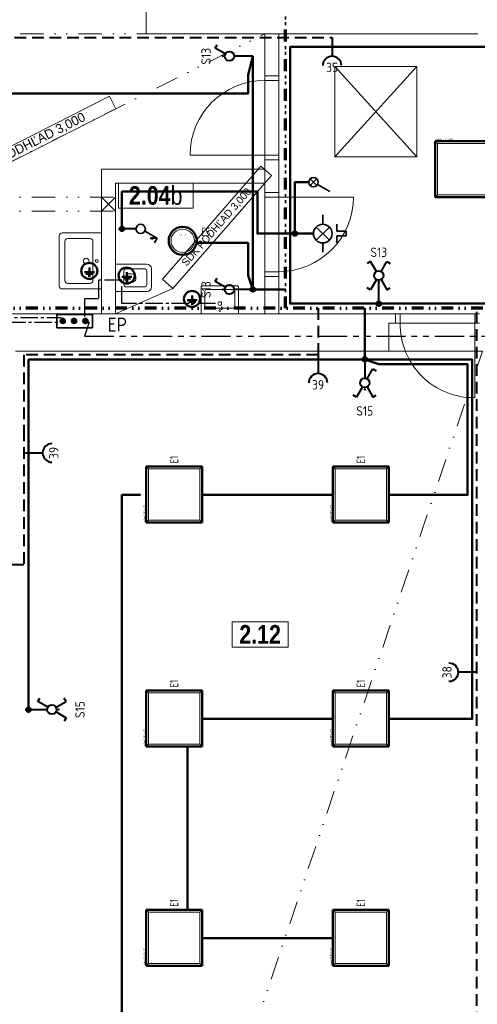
# Model space of a CAD drawing. Header units: millimetres. Extents: x 15895 to 58613, y -11754 to 79916.
# Tile 3 of 21: x 23855 to 28755, y -808 to 9742. Entities that reach past the tile are written whole.
import ezdxf
from ezdxf.enums import TextEntityAlignment as Align

# ---------------------------------------------------------------- set-up
doc = ezdxf.new("R2010")
doc.units = ezdxf.units.MM
for name, pattern in [('DASHED2', [0.375, 0.25, -0.125]), ('DGN STYLE 4', [1.514702, 0.756878, -0.378439, 0.000946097, -0.378439]), ('DIVIDE', [1.25, 0.5, -0.25, 0, -0.25, 0, -0.25]), ('DĚLICÍ2', [15.875, 6.35, -3.175, 0, -3.175, 0, -3.175]), ('SDRUŽENÁ2', [1.25, 0.625, -0.125, 0.125, -0.125, 0.125, -0.125]), ('STŘEDOVÁ2', [1.125, 0.75, -0.125, 0.125, -0.125])]:
    doc.linetypes.add(name, pattern=pattern)
doc.layers.get('0').update_dxf_attribs({"linetype": 'CONTINUOUS'})
doc.layers.get('DEFPOINTS').update_dxf_attribs({"linetype": 'CONTINUOUS'})
for name, color, linetype, lineweight in [('- zariadenie', 30, 'CONTINUOUS', 0), ('1- UZEMNENIE', 3, 'CONTINUOUS', 35), ('1-BLESKOZVOD', 1, 'CONTINUOUS', 50), ('1-ENN - SILN. ŽLABY', 165, 'CONTINUOUS', 70), ('1-ENN-SVETLÁ', 4, 'CONTINUOUS', 40), ('1-ENN-ZÁSUVKY', 1, 'CONTINUOUS', 40), ('1-ENNsvietidlá', 7, 'CONTINUOUS', 50), ('2DE_OBJ', 7, 'CONTINUOUS', 35), ('2DE_OBL', 91, 'CONTINUOUS', 35), ('2DE_TXTMARK', 41, 'CONTINUOUS', 18), ('CP_DETAL', 33, 'CONTINUOUS', 18), ('EL1', 7, 'CONTINUOUS', 30), ('EL2', 7, 'CONTINUOUS', 40), ('ELEKTRO NN', 1, 'CONTINUOUS', 40), ('HLAVNÉ POSPÁJANIE - TRASY', 30, 'DGN STYLE 4', 30), ('tenka', 7, 'CONTINUOUS', 0), ('ZÁSUVKY', 4, 'CONTINUOUS', 35)]:
    doc.layers.add(name, color=color, linetype=linetype, lineweight=lineweight)
doc.layers.add('2DE_TXTLUM', color=7, linetype='CONTINUOUS')
doc.styles.add('1-50_ce_2mm_100', font='GOTHIC.TTF', dxfattribs={"height": 100})
doc.styles.add('CP_ATTR', font='isocp.shx')
doc.styles.get("Standard").update_dxf_attribs({"font": 'isocp.shx'})

# ---------------------------------------------------------------- blocks, each defined once
blk = doc.blocks.new('*T396')
at = {"layer": 'DEFPOINTS', "color": 8, "lineweight": 0}
for p, q in [((0, 0), (600, 0)), ((0, 0), (0, -271)), ((600, 0), (600, -271)), ((0, -271), (600, -271))]:
    blk.add_line(p, q, dxfattribs=at)
at = {"layer": 'tenka', "color": 0, "insert": (300, -135), "char_height": 200, "width": 596, "attachment_point": 5, "style": '1-50_ce_2mm_100'}
blk.add_mtext('{\\fTechnicLite|b1|i0|c2|p2;\\C256;2.12}', dxfattribs=at)
blk = doc.blocks.new('fdgfdsgdfs')
at = {"layer": '- zariadenie'}
for p, q in [((1096715, -605249), (1096520, -605249)), ((1096470, -605299), (1096470, -605634)), ((1096520, -605324), (1096520, -605519)), ((1096690, -605299), (1096545, -605299)), ((1096715, -605519), (1096715, -605324)), ((1096765, -605634), (1096765, -605299)), ((1096690, -605544), (1096545, -605544)), ((1096621, -605515), (1096582, -605515)), ((1096621, -605515), (1096659, -605515)), ((1096470, -605634), (1096765, -605634))]:
    blk.add_line(p, q, dxfattribs=at)
for centre, radius, start, end in [((1096520, -605299), 50, 90, 180), ((1096715, -605299), 50, 0, 90), ((1096545, -605324), 25, 90, 180), ((1096690, -605324), 25, 0, 90), ((1096700, -605473), 126, 164.6539, 199.755), ((1096617, -605456), 41.5, 84.2198, 156.4961), ((1096624, -605456), 41.5, 23.5039, 95.7802), ((1096541, -605473), 126, 340.245, 15.346), ((1096545, -605519), 25, 180, 270), ((1096690, -605519), 25, 270, 0)]:
    blk.add_arc(centre, radius, start, end, dxfattribs=at)
blk = doc.blocks.new('u 600x450')
for p, q in [((300, 0), (-300, 0)), ((-300, 0), (-300, -420)), ((210, -90), (-210, -90)), ((300, -420), (300, 0)), ((-240, -120), (-240, -360)), ((240, -360), (240, -120)), ((-210, -390), (210, -390)), ((-270, -450), (270, -450))]:
    blk.add_line(p, q)
blk.add_circle((0, -50), 15)
for centre, start, end in [((-210, -120), 90, 180), ((210, -120), 360, 90), ((-270, -420), 180, 270), ((-210, -360), 180, 270), ((210, -360), 270, 360), ((270, -420), 270, 360)]:
    blk.add_arc(centre, 30, start, end)
for start_param, end_param in [(4.457203, 7.598795), (1.31561, 4.457203)]:
    blk.add_ellipse((-1, -162), major_axis=(-29, -7.6), ratio=1, start_param=start_param, end_param=end_param)
blk = doc.blocks.new('*T422')
at = {"layer": 'DEFPOINTS', "color": 8, "lineweight": 0}
for p, q in [((0, 0), (800, 0)), ((0, 0), (0, -271)), ((800, 0), (800, -271)), ((0, -271), (800, -271))]:
    blk.add_line(p, q, dxfattribs=at)
at = {"layer": 'tenka', "color": 0, "insert": (400, -135), "char_height": 200, "width": 796, "attachment_point": 5, "style": '1-50_ce_2mm_100'}
blk.add_mtext('{\\fTechnicLite|b1|i0|c2|p2;\\C256;2.04\\fArial Narrow|b0|i0|c238|p34;b}', dxfattribs=at)
blk = doc.blocks.new('*T432')
at = {"layer": 'DEFPOINTS', "color": 8, "lineweight": 0}
for p, q in [((-68, 134), (1716, 1038)), ((1784, 904), (1716, 1038)), ((0, 0), (1784, 904)), ((0, 0), (-68, 134))]:
    blk.add_line(p, q, dxfattribs=at)
at = {"layer": 'tenka', "color": 0, "insert": (858, 519), "char_height": 100, "width": 1996, "attachment_point": 5, "rotation": 26.8656, "style": '1-50_ce_2mm_100'}
blk.add_mtext('SDK PODHĽAD 3,000', dxfattribs=at)
blk = doc.blocks.new('*T433')
at = {"layer": 'DEFPOINTS', "color": 8, "lineweight": 0}
for p, q in [((-113, 99), (941, 1309)), ((1054, 1210), (941, 1309)), ((0, 0), (1054, 1210)), ((0, 0), (-113, 99))]:
    blk.add_line(p, q, dxfattribs=at)
at = {"layer": 'tenka', "color": 0, "insert": (470, 654), "char_height": 80, "width": 1600.8, "attachment_point": 5, "rotation": 48.9484, "style": '1-50_ce_2mm_100'}
blk.add_mtext('SDK PODHĽAD 3,000', dxfattribs=at)
blk = doc.blocks.new('LED panel 600x600')
for p, q in [((0, 600), (0, 0)), ((600, 600), (0, 600)), ((600, 0), (600, 600)), ((0, 0), (600, 0))]:
    blk.add_line(p, q)
at = {"layer": 'CP_DETAL'}
for p, q in [((25, 575), (0, 600)), ((25, 575), (25, 25)), ((575, 575), (25, 575)), ((575, 575), (600, 600)), ((575, 575), (575, 25)), ((25, 25), (0, 0)), ((25, 25), (575, 25)), ((575, 25), (600, 0))]:
    blk.add_line(p, q, dxfattribs=at)
at = {"linetype": 'ByBlock', "style": 'CP_ATTR', "flags": 9}
for tag in ['TEXT_10', 'TEXT_09', 'TEXT_08', 'TEXT_07', 'TEXT_06', 'TEXT_05', 'TEXT_04', 'TEXT_03', 'TEXT_02', 'TEXT_01', 'SHAPE', 'LAMPTYPE', 'COLOR_LIGHT', 'IP', 'COLOR_TEMP', 'LIGHT_EFFICACY', 'FLUX', 'OTHER', 'WEIGHT', 'VOLTAGE', 'POWER', 'CHARACTER', 'ORDER-NO', 'PRODUCT-TYPE', 'ARTICLE', 'PRODUCER', 'NRLAMPS', 'GROUP', 'NAME']:
    blk.add_attdef(tag, text='', height=0.000000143, dxfattribs=at).set_placement((300, 300), align=Align.MIDDLE_LEFT)
at = {"layer": '2DE_TXTLUM', "style": 'CP_ATTR', "width": 0.8, "flags": 8}
blk.add_attdef('NUMBER', text='', height=90, dxfattribs=at).set_placement((636, 300), align=Align.MIDDLE_LEFT)
at = {"layer": '2DE_TXTMARK', "linetype": 'ByBlock', "style": 'CP_ATTR', "width": 0.8, "flags": 8}
blk.add_attdef('MARK1', text='', height=20, dxfattribs=at).set_placement((0, 620), align=Align.MIDDLE_LEFT)
blk = doc.blocks.new('cpel_2590b_fhmd44h')
blk.add_arc((0, -2.5), 2.5, 0, 180)
at = {"linetype": 'ByBlock', "style": 'CP_ATTR', "flags": 9}
for tag in ['NAME', 'GROUP', 'NUMBER', 'PRODUCER', 'ARTICLE', 'PRODUCT-TYPE', 'ORDER-NO', 'CHARACTER', 'POWER', 'VOLTAGE', 'WEIGHT', 'OTHER']:
    blk.add_attdef(tag, text='', height=0.000625, dxfattribs=at).set_placement((-2.5, -2.5), align=Align.MIDDLE_LEFT)
blk = doc.blocks.new('CPEL_socket_02x_fhmd44h')
blk.add_line((0, 0), (0, -0.4))
at = {"xscale": 0.08, "yscale": 0.08, "zscale": 0.08}
blk.add_blockref('cpel_2590b_fhmd44h', (0, -0.4), dxfattribs=at)
at = {"linetype": 'ByBlock', "style": 'CP_ATTR', "flags": 9}
for tag, p in [('ORDER-NO', (-0.176, -0.301)), ('CHARACTER', (-0.176, -0.3)), ('NAME', (-0.176, -0.3)), ('GROUP', (-0.175, -0.301)), ('NUMBER', (-0.176, -0.301)), ('PRODUCER', (-0.175, -0.3)), ('ARTICLE', (-0.175, -0.3)), ('PRODUCT-TYPE', (-0.176, -0.301)), ('POWER', (-0.175, -0.301)), ('VOLTAGE', (-0.175, -0.301)), ('WEIGHT', (-0.175, -0.3)), ('OTHER', (-0.175, -0.3)), ('FUNCTION', (-0.175, -0.301)), ('LINK', (-0.176, -0.301))]:
    blk.add_attdef(tag, text='', height=0.000625, dxfattribs=at).set_placement(p, align=Align.MIDDLE_LEFT)
at = {"style": 'CP_ATTR', "flags": 12}
for tag, p in [('m', (0.34, -0.3)), ('n', (0, -0.64))]:
    blk.add_attdef(tag, text='', height=0.2, dxfattribs=at).set_placement(p, align=Align.MIDDLE_CENTER)
blk = doc.blocks.new('Pluto 20')
blk.add_circle((0, 0), 150)
at = {"layer": 'CP_DETAL'}
blk.add_circle((0, 0), 125, dxfattribs=at)
at = {"linetype": 'ByBlock', "style": 'CP_ATTR', "flags": 9}
for tag in ['TEXT_10', 'TEXT_09', 'TEXT_08', 'TEXT_07', 'TEXT_06', 'TEXT_05', 'TEXT_04', 'TEXT_03', 'TEXT_02', 'TEXT_01', 'SHAPE', 'LAMPTYPE', 'COLOR_LIGHT', 'IP', 'COLOR_TEMP', 'LIGHT_EFFICACY', 'FLUX', 'OTHER', 'WEIGHT', 'VOLTAGE', 'POWER', 'CHARACTER', 'ORDER-NO', 'PRODUCT-TYPE', 'ARTICLE', 'PRODUCER', 'NRLAMPS', 'GROUP', 'NAME']:
    blk.add_attdef(tag, text='', height=0.000000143, dxfattribs=at).set_placement((-4, -4), align=Align.MIDDLE_LEFT)
at = {"layer": '2DE_TXTLUM', "style": 'CP_ATTR', "width": 0.8, "flags": 8}
blk.add_attdef('NUMBER', text='', height=90, dxfattribs=at).set_placement((200, 95), align=Align.MIDDLE_LEFT)
at = {"layer": '2DE_TXTMARK', "linetype": 'ByBlock', "style": 'CP_ATTR', "width": 0.8, "flags": 8}
blk.add_attdef('MARK1', text='', height=20, dxfattribs=at).set_placement((-50, 60), align=Align.MIDDLE_LEFT)
blk = doc.blocks.new('spínač 1')
at = {"linetype": 'Continuous'}
blk.add_point((0, 2.4), dxfattribs=at)
at = {"layer": 'EL2', "linetype": 'Continuous'}
for p, q in [((0.5, 1.87), (1.75, 4.03)), ((1.75, 4.03), (2.47, 3.61))]:
    blk.add_line(p, q, dxfattribs=at)
blk.add_circle((0, 1), 1, dxfattribs=at)
at = {"layer": 'EL1', "linetype": 'Continuous', "flags": 8}
blk.add_attdef('POPIS', text='', height=2, dxfattribs=at).set_placement((0, 7), align=Align.MIDDLE)
at = {"layer": 'EL1', "linetype": 'Continuous', "flags": 1}
blk.add_attdef('ZARIZENI', (0, 1.2), '', height=2, dxfattribs=at)
at = {"layer": 'EL1', "flags": 8}
blk.add_attdef('DRUH', (2, 0.5), '', height=1.7, dxfattribs=at)
blk = doc.blocks.new('ELJV8')
at = {"layer": 'EL2'}
for p, q in [((-1, 0), (1, 0)), ((-0.912758, 0.4085), (0.912758, 0.4085)), ((-0.588496, 0.8085), (0.588496, 0.8085)), ((-0.920178, -0.3915), (0.920178, -0.3915)), ((-0.613458, -0.7915), (0.611169, -0.7915))]:
    blk.add_line(p, q, dxfattribs=at)
at = {"layer": 'EL2', "linetype": 'Continuous'}
blk.add_circle((0, 0), 1, dxfattribs=at)
at = {"layer": 'EL1', "linetype": 'Continuous', "flags": 1}
blk.add_attdef('KRABICE', (-0.013458, 0.0085), '', height=2, dxfattribs=at)
at = {"layer": 'EL1', "flags": 8}
blk.add_attdef('DRUH', (1.686542, -0.7915), '', height=1.7, dxfattribs=at)
blk = doc.blocks.new('cpel_2594a_f2xuy2c')
blk.add_circle((0, 0), 2.5)
at = {"linetype": 'ByBlock', "style": 'CP_ATTR', "flags": 9}
for tag, p in [('NAME', (-1.15, -0.23)), ('NUMBER', (-1.15, -0.23)), ('PRODUCER', (-1.15, -0.23)), ('PRODUCT-TYPE', (-1.15, -0.23)), ('ORDER-NO', (-1.15, -0.23)), ('CHARACTER', (-1.15, -0.23)), ('OTHER', (-1.15, -0.23)), ('GROUP', (-1.14, -0.23)), ('ARTICLE', (-1.14, -0.23)), ('POWER', (-1.14, -0.23)), ('VOLTAGE', (-1.14, -0.23)), ('WEIGHT', (-1.14, -0.23))]:
    blk.add_attdef(tag, text='', height=0.000625, dxfattribs=at).set_placement(p, align=Align.MIDDLE_LEFT)
blk = doc.blocks.new('cpel_2602a_tyyc38')
h = blk.add_hatch(color=256)
h.paths.add_polyline_path([(3.76, 4.3), (3.3, 4.3), (3.76, 2.83)])
h.paths.add_polyline_path([(4.22, 4.3), (3.76, 4.3), (3.76, 2.83)])
for p, q in [((3.76, 6.58), (0, 0)), ((3.76, 6.58), (6.18, 5.19)), ((3.76, 6.58), (3.76, 2.83)), ((3.76, 2.83), (3.3, 4.3)), ((3.3, 4.3), (4.22, 4.3)), ((3.76, 2.83), (4.22, 4.3))]:
    blk.add_line(p, q)
at = {"linetype": 'ByBlock', "style": 'CP_ATTR', "flags": 9}
for tag, p in [('NAME', (0.32, 1.48)), ('ARTICLE', (0.32, 1.48)), ('OTHER', (0.32, 1.48)), ('GROUP', (0.32, 1.47)), ('NUMBER', (0.32, 1.47)), ('PRODUCER', (0.32, 1.47)), ('PRODUCT-TYPE', (0.32, 1.47)), ('ORDER-NO', (0.32, 1.47)), ('CHARACTER', (0.32, 1.47)), ('POWER', (0.32, 1.47)), ('VOLTAGE', (0.32, 1.47)), ('WEIGHT', (0.32, 1.47))]:
    blk.add_attdef(tag, text='', height=0.000625, dxfattribs=at).set_placement(p, align=Align.MIDDLE_LEFT)
blk = doc.blocks.new('cpel_type_03B')
at = {"layer": 'DEFPOINTS'}
blk.add_line((0, 0), (0, 0), dxfattribs=at)
blk = doc.blocks.new('cpel_bswitch_02B')
at = {"layer": 'DEFPOINTS'}
blk.add_line((0, 0), (0, 0), dxfattribs=at)
blk = doc.blocks.new('cpel_bswitch_02C')
blk.add_line((0, 0), (0, 0))
blk = doc.blocks.new('cpel_switch_02_fx71mt0')
at = {"xscale": 0.08, "yscale": 0.08, "zscale": 0.08}
for name, p in [('cpel_2602a_tyyc38', (0.099, 0.174)), ('cpel_2594a_f2xuy2c', (0, 0)), ('cpel_type_03B', (0, 0.2)), ('cpel_bswitch_02B', (0.099, 0.174)), ('cpel_bswitch_02C', (0.099, 0.174))]:
    blk.add_blockref(name, p, dxfattribs=at)
at = {"linetype": 'ByBlock', "style": 'CP_ATTR', "flags": 9}
for tag, p in [('NAME', (-1.148, -0.224)), ('CHARACTER', (-1.148, -0.226)), ('NUMBER', (-1.147, -0.227)), ('PRODUCT-TYPE', (-1.148, -0.228)), ('ORDER-NO', (-1.148, -0.229)), ('LINK', (-1.147, -0.23)), ('OTHER', (-1.145, -0.224)), ('PRODUCER', (-1.144, -0.225)), ('ARTICLE', (-1.143, -0.224)), ('VOLTAGE', (-1.143, -0.228)), ('WEIGHT', (-1.142, -0.226)), ('GROUP', (-1.142, -0.227)), ('POWER', (-1.142, -0.229)), ('FUNCTION', (-1.142, -0.23))]:
    blk.add_attdef(tag, text='', height=0.000625, dxfattribs=at).set_placement(p, align=Align.MIDDLE_LEFT)
blk = doc.blocks.new('cpel_3374a_z2uv73w')
for p, q in [((-1.77, 1.77), (1.77, -1.77)), ((-1.77, -1.77), (1.77, 1.77))]:
    blk.add_line(p, q)
blk.add_circle((0, 0), 2.5)
at = {"linetype": 'ByBlock', "style": 'CP_ATTR', "flags": 9}
for tag, p in [('NAME', (-1.15, -0.23)), ('NUMBER', (-1.15, -0.23)), ('PRODUCER', (-1.15, -0.23)), ('PRODUCT-TYPE', (-1.15, -0.23)), ('ORDER-NO', (-1.15, -0.23)), ('CHARACTER', (-1.15, -0.23)), ('OTHER', (-1.15, -0.23)), ('GROUP', (-1.14, -0.23)), ('ARTICLE', (-1.14, -0.23)), ('POWER', (-1.14, -0.23)), ('VOLTAGE', (-1.14, -0.23)), ('WEIGHT', (-1.14, -0.23))]:
    blk.add_attdef(tag, text='', height=0.000625, dxfattribs=at).set_placement(p, align=Align.MIDDLE_LEFT)
blk = doc.blocks.new('cpel_2594a1_zpf7uh0')
blk.add_line((3.76, 6.58), (0, 0))
at = {"linetype": 'ByBlock', "style": 'CP_ATTR', "flags": 9}
for tag, p in [('NAME', (0.45, 1.45)), ('ARTICLE', (0.45, 1.45)), ('OTHER', (0.45, 1.45)), ('GROUP', (0.45, 1.44)), ('NUMBER', (0.45, 1.44)), ('PRODUCER', (0.45, 1.44)), ('PRODUCT-TYPE', (0.45, 1.44)), ('ORDER-NO', (0.45, 1.44)), ('CHARACTER', (0.45, 1.44)), ('POWER', (0.45, 1.44)), ('VOLTAGE', (0.45, 1.44)), ('WEIGHT', (0.45, 1.44))]:
    blk.add_attdef(tag, text='', height=0.000625, dxfattribs=at).set_placement(p, align=Align.MIDDLE_LEFT)
blk = doc.blocks.new('cpel_switch_02_zg4mfvj')
at = {"xscale": 0.08, "yscale": 0.08, "zscale": 0.08}
for name, p in [('cpel_2594a1_zpf7uh0', (0.099, 0.174)), ('cpel_3374a_z2uv73w', (0, 0)), ('cpel_type_03B', (0, 0.2)), ('cpel_bswitch_02B', (0.099, 0.174)), ('cpel_bswitch_02C', (0.099, 0.174))]:
    blk.add_blockref(name, p, dxfattribs=at)
at = {"linetype": 'ByBlock', "style": 'CP_ATTR', "flags": 9}
for tag, p in [('NAME', (-1.148, -0.224)), ('CHARACTER', (-1.148, -0.226)), ('NUMBER', (-1.147, -0.227)), ('PRODUCT-TYPE', (-1.148, -0.228)), ('ORDER-NO', (-1.148, -0.229)), ('LINK', (-1.147, -0.23)), ('OTHER', (-1.145, -0.224)), ('PRODUCER', (-1.144, -0.225)), ('ARTICLE', (-1.143, -0.224)), ('VOLTAGE', (-1.143, -0.228)), ('WEIGHT', (-1.142, -0.226)), ('GROUP', (-1.142, -0.227)), ('POWER', (-1.142, -0.229)), ('FUNCTION', (-1.142, -0.23))]:
    blk.add_attdef(tag, text='', height=0.000625, dxfattribs=at).set_placement(p, align=Align.MIDDLE_LEFT)
blk = doc.blocks.new('CPEL_2169')
for p, q in [((-0.05, 0.3), (-0.05, 0.5)), ((-0.05, 0.5), (0.05, 0.5)), ((0.05, 0.5), (0.05, 0.3)), ((-0.2, 0.3), (-0.05, 0.3)), ((0.05, 0.3), (0.2, 0.3)), ((-0.2, 0), (-0.4, 0)), ((-0.141, 0.141), (0.141, -0.141)), ((0.141, 0.141), (-0.141, -0.141)), ((0.2, 0), (0.4, 0))]:
    blk.add_line(p, q)
blk.add_circle((0, 0), 0.2)
at = {"linetype": 'ByBlock', "style": 'CP_ATTR', "flags": 9}
for tag, p in [('NAME', (-0.092, -0.018)), ('GROUP', (-0.092, -0.018)), ('NUMBER', (-0.092, -0.018)), ('PRODUCER', (-0.092, -0.018)), ('ARTICLE', (-0.092, -0.018)), ('CHARACTER', (-0.092, -0.018)), ('VOLTAGE', (-0.092, -0.019)), ('WEIGHT', (-0.092, -0.018)), ('OTHER', (-0.092, -0.018)), ('PRODUCT-TYPE', (-0.092, -0.019)), ('ORDER-NO', (-0.092, -0.019)), ('POWER', (-0.092, -0.019))]:
    blk.add_attdef(tag, text='', height=0.00005, dxfattribs=at).set_placement(p, align=Align.MIDDLE_LEFT)
blk = doc.blocks.new('spínač 6+6')
at = {"linetype": 'Continuous'}
blk.add_point((0, 2.4), dxfattribs=at)
blk.add_point((0, 2.4), dxfattribs=at)
blk.add_point((0, 2.4), dxfattribs=at)
at = {"layer": 'EL2', "linetype": 'Continuous'}
for p, q in [((-1.75, 4.03), (-2.47, 3.61)), ((-0.5, 1.87), (-1.75, 4.03)), ((0.5, 1.87), (1.75, 4.03)), ((1.75, 4.03), (2.47, 3.61)), ((-0.5, 0.13), (-1.75, -2.03)), ((-1.75, -2.03), (-2.47, -1.61))]:
    blk.add_line(p, q, dxfattribs=at)
blk.add_circle((0, 1), 1, dxfattribs=at)
at = {"layer": 'EL1', "linetype": 'Continuous', "flags": 8}
blk.add_attdef('POPIS', text='', height=2, dxfattribs=at).set_placement((0, 7), align=Align.MIDDLE)
at = {"layer": 'EL1', "linetype": 'Continuous', "flags": 1}
blk.add_attdef('ZARIZENI', (0, 1.2), '', height=2, dxfattribs=at)
at = {"layer": 'EL1', "flags": 8}
blk.add_attdef('DRUH', (2, 0.5), '', height=1.7, dxfattribs=at)
blk = doc.blocks.new('spínač 7')
at = {"layer": 'EL2', "linetype": 'Continuous'}
for p, q in [((-1.75, 4.03), (-2.47, 3.61)), ((-0.5, 1.87), (-1.75, 4.03)), ((0.5, 1.87), (1.75, 4.03)), ((1.75, 4.03), (2.47, 3.61)), ((-0.5, 0.13), (-1.75, -2.03)), ((0.5, 0.13), (1.75, -2.03)), ((-1.75, -2.03), (-2.47, -1.61)), ((1.75, -2.03), (2.47, -1.61))]:
    blk.add_line(p, q, dxfattribs=at)
blk.add_circle((0, 1), 1, dxfattribs=at)
blk.add_point((0, 2.4), dxfattribs=at)
blk.add_point((0, 2.4), dxfattribs=at)
at = {"layer": 'EL1', "linetype": 'Continuous', "flags": 8}
blk.add_attdef('POPIS', text='', height=2, dxfattribs=at).set_placement((0, 7), align=Align.MIDDLE)
at = {"layer": 'EL1', "linetype": 'Continuous', "flags": 1}
blk.add_attdef('ZARIZENI', (0, 1.2), '', height=2, dxfattribs=at)
at = {"layer": 'EL1', "flags": 8}
blk.add_attdef('DRUH', (2, 0.5), '', height=1.7, dxfattribs=at)
blk = doc.blocks.new('EP')
at = {"linetype": 'Continuous'}
for points in [[(-169, -128, -1), (-169, -57, -1)], [(-8, -128, -1), (-8, -57, -1)], [(154, -128, -1), (154, -57, -1)]]:
    blk.add_hatch(color=256, dxfattribs=at).paths.add_polyline_path(points)
for p, q in [((-255, 0), (255, 0)), ((-255, -192), (-255, 0)), ((255, 0), (255, -192)), ((255, -192), (-255, -192))]:
    blk.add_line(p, q, dxfattribs=at)
for centre in [(-169, -92), (-8, -92), (154, -92)]:
    blk.add_circle(centre, 35.6, dxfattribs=at)
at = {"layer": '1-ENN-ZÁSUVKY'}
blk.add_attdef('NAZOV', text='', height=150, dxfattribs=at).set_placement((0, -500), align=Align.CENTER)
blk = doc.blocks.new('ekvipotencial')
for p, q in [((2, -26), (2, 74)), ((-105, -26), (109, -26)), ((-71, -64), (79, -64)), ((-22, -102), (29, -102))]:
    blk.add_line(p, q)
blk.add_circle((0, 0), 172)

msp = doc.modelspace()

# ---------------------------------------------------------------- linework, layer by layer
at = {"layer": '1-ENN - SILN. ŽLABY', "linetype": 'DĚLICÍ2', "ltscale": 20}
for points in [[(26700, 6650), (26700, 10100)], [(29450, 6650), (23350, 6650), (23350, 6050)]]:
    msp.add_lwpolyline(points, dxfattribs=at)
at = {"layer": '1-ENN-SVETLÁ'}
for p, q in [((26350, 9350), (26150, 9350)), ((27700, 6700), (27700, 6950)), ((26350, 6850), (26150, 6850)), ((27550, 6100), (27550, 5900)), ((23950, 2350), (24150, 2350))]:
    msp.add_line(p, q, dxfattribs=at)
at = {"layer": '1-ENN-SVETLÁ', "linetype": 'Continuous', "lineweight": 50}
for points in [[(32000, 10300), (32000, 10050), (32000, 9900), (31850, 9600), (31500, 9450), (26750, 9450), (26750, 6850)], [(23350, 8550), (23350, 8550), (23350, 8950), (24000, 8950), (26300, 8950), (26300, 9150), (26350, 9350), (26350, 6850)], [(34950, 8850), (34950, 6700), (26750, 6700), (26750, 6850)], [(27000, 7450), (26800, 7450), (26800, 8000), (26950, 8000)], [(26800, 7450), (26400, 7450), (26400, 7900), (24950, 7900), (24950, 7500)], [(25750, 7350), (26300, 7350), (26300, 7000), (26350, 6850), (26600, 6850), (26700, 6850)], [(27550, 6650), (27550, 6100), (23950, 6100), (23950, 2350)], [(27550, 6100), (28700, 6100), (28700, 2250), (27800, 2250)], [(27550, 6100), (27700, 6050), (28650, 6050), (28650, 4650), (27800, 4650)], [(25150, 4650), (24950, 4650), (24950, -2500), (25150, -2500)], [(25800, 4650), (27200, 4650)], [(25800, 2250), (27200, 2250)], [(25650, 1950), (25650, 200)], [(25800, -100), (27200, -100)]]:
    msp.add_lwpolyline(points, dxfattribs=at)
at = {"layer": '1-ENN-SVETLÁ'}
msp.add_lwpolyline([(25100, 7500), (24950, 7500)], dxfattribs=at)
at = {"layer": '1-ENN-ZÁSUVKY', "linetype": 'DASHED2', "ltscale": 500}
for points in [[(22300, 9550), (27200, 9550)], [(27050, 6650), (27050, 6150), (23900, 6150), (23900, 5350), (23900, 3900), (21700, 3900), (21700, 2100)], [(22800, -3450), (28750, -3450), (28750, 6650)]]:
    msp.add_lwpolyline(points, dxfattribs=at)
at = {"layer": 'HLAVNÉ POSPÁJANIE - TRASY', "linetype": 'STŘEDOVÁ2', "ltscale": 250}
for points in [[(19150, 6950), (20950, 6950), (20950, 6100), (23300, 6100), (23300, 6550), (24300, 6550)], [(25950, 6700), (24950, 6700), (24950, 6950), (24700, 6950), (24700, 6750), (24550, 6750), (24550, 6500)], [(19050, 4150), (23450, 4150), (23450, 6500), (24350, 6500)]]:
    msp.add_lwpolyline(points, dxfattribs=at)
at = {"layer": 'HLAVNÉ POSPÁJANIE - TRASY', "linetype": 'SDRUŽENÁ2', "ltscale": 500}
msp.add_lwpolyline([(24600, 6500), (24550, 6350), (30050, 6350), (30050, 6450)], dxfattribs=at)
at = {"layer": 'tenka'}
for p, q in [((25209, 9892), (25209, 9592)), ((25209, 9592), (26479, 9592)), ((26479, 9592), (26479, 9142)), ((26629, 9592), (26479, 9592)), ((26629, 9592), (28759, 9592)), ((26629, 9592), (26629, 9142)), ((26629, 9142), (26479, 9142)), ((26479, 8242), (26479, 9142)), ((26479, 9092), (26629, 9092)), ((26629, 8242), (26629, 9142)), ((25679, 8292), (26629, 8292)), ((26629, 8242), (26479, 8242)), ((26479, 8142), (26479, 8242)), ((26629, 8242), (26629, 7892)), ((24729, 8142), (24729, 6592)), ((26479, 8142), (24729, 8142)), ((26479, 7992), (26479, 8142)), ((24879, 7992), (24879, 6592)), ((26479, 7992), (24879, 7992)), ((26479, 7992), (26479, 7892)), ((26629, 7892), (26479, 7892)), ((26479, 7892), (26479, 6992)), ((27429, 7842), (26479, 7842)), ((26629, 7892), (26629, 6992)), ((26629, 7042), (26479, 7042)), ((26479, 6992), (26479, 6592)), ((26629, 6992), (26479, 6992)), ((26629, 6992), (26629, 6592)), ((24729, 6592), (21459, 6592)), ((24879, 6592), (24729, 6592)), ((26479, 6592), (24879, 6592)), ((26629, 6592), (26479, 6592)), ((27879, 6592), (26629, 6592)), ((27879, 6492), (27879, 6592)), ((28779, 6592), (27879, 6592)), ((27929, 6492), (27929, 6592)), ((28729, 5692), (28729, 6592)), ((27809, 6192), (27809, 6492)), ((27879, 6492), (27809, 6492)), ((28779, 6492), (27879, 6492)), ((23809, 6192), (27809, 6192))]:
    msp.add_line(p, q, dxfattribs=at)
at = {"layer": 'tenka', "linetype": 'DIVIDE', "ltscale": 500}
for p, q in [((22609, 9592), (25209, 9592)), ((23086, 7880), (26479, 9592)), ((20859, 7842), (24879, 7842)), ((20859, 7692), (24879, 7692)), ((26148, -1725), (28809, 6192))]:
    msp.add_line(p, q, dxfattribs=at)
at = {"layer": 'tenka', "ltscale": 300}
for p, q in [((27229, 9242), (28109, 9242)), ((27229, 9242), (27229, 8272)), ((27229, 8272), (28109, 9242)), ((27229, 9242), (28109, 8272)), ((28109, 9242), (28109, 8272)), ((27229, 8272), (28109, 8272)), ((28809, 6192), (27809, 6192))]:
    msp.add_line(p, q, dxfattribs=at)
at = {"layer": 'tenka', "ltscale": 200}
for p, q in [((25496, 6862), (26479, 7992)), ((24879, 6592), (25496, 6862))]:
    msp.add_line(p, q, dxfattribs=at)
at = {"layer": 'tenka', "ltscale": 3}
for p, q in [((24729, 7692), (24879, 7842)), ((24879, 7692), (24729, 7842))]:
    msp.add_line(p, q, dxfattribs=at)
at = {"layer": 'tenka'}
msp.add_lwpolyline([(24879, 6592), (26479, 6592), (26479, 7992), (24879, 7992)], close=True, dxfattribs=at)
for centre, radius, start, end in [((26479, 8292), 800, 90, 180), ((26629, 7842), 800, 270, 0), ((28717, 6479), 787, 179.0767, 270.9305)]:
    msp.add_arc(centre, radius, start, end, dxfattribs=at)

# ---------------------------------------------------------------- block references
for name, p in [('*T432', (23099, 7883)), ('*T433', (25496, 6862)), ('*T422', (24911, 7992)), ('*T396', (26129, 3291))]:
    msp.add_blockref(name, p)
at = {"layer": '1- UZEMNENIE'}
ref = msp.add_blockref('EP', (24443, 6583, -4185), dxfattribs=dict(at, xscale=0.75, yscale=0.75, zscale=0.75))
ref.add_attrib('NAZOV', 'EP', dxfattribs={"layer": '1-ENN-ZÁSUVKY', "height": 150}).set_placement((24900, 6400, -4185), align=Align.CENTER)
at = {"layer": '1-BLESKOZVOD', "color": 3, "xscale": 0.5, "yscale": 0.5, "zscale": 0.5}
for p in [(24600, 7050), (25000, 7000), (25700, 6750)]:
    msp.add_blockref('ekvipotencial', p, dxfattribs=at)
at = {"layer": '1-ENN-SVETLÁ', "ltscale": 2, "xscale": 25, "yscale": 25, "zscale": 25}
for p, rotation in [((24950, 7500), 269.9999999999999), ((26800, 7450), 89.99999999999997)]:
    msp.add_blockref('ELJV8', p, dxfattribs=dict(at, rotation=rotation))
at = {"layer": '1-ENN-SVETLÁ'}
ref = msp.add_blockref('spínač 7', (27700, 7050), dxfattribs=dict(at, xscale=50, yscale=50, zscale=50, rotation=180))
ref.add_attrib('POPIS', 'S13', dxfattribs={"layer": 'EL1', "linetype": 'Continuous', "height": 100, "flags": 8}).set_placement((27700, 7250), align=Align.MIDDLE)
ref = msp.add_blockref('spínač 6+6', (27550, 5900), dxfattribs=dict(at, xscale=50, yscale=50, zscale=50, rotation=180))
ref.add_attrib('POPIS', 'S15', dxfattribs={"layer": 'EL1', "linetype": 'Continuous', "height": 100, "flags": 8}).set_placement((27550, 5550), align=Align.MIDDLE)
ref = msp.add_blockref('spínač 6+6', (24150, 2350), dxfattribs=dict(at, xscale=50, yscale=50, zscale=50, rotation=270))
ref.add_attrib('POPIS', 'S15', dxfattribs={"layer": 'EL1', "linetype": 'Continuous', "height": 100, "rotation": 90, "flags": 8}).set_placement((24500, 2350), align=Align.MIDDLE)
at = {"layer": '1-ENN-ZÁSUVKY', "xscale": 500, "yscale": 500, "zscale": 500}
for p, rotation, values in [((27200, 9550), 360, {'n': '35'}), ((27050, 6150), 360, {'n': '39'}), ((23900, 5100), 89.99999999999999, {'n': '39'})]:
    msp.add_blockref('CPEL_socket_02x_fhmd44h', p, dxfattribs=dict(at, rotation=rotation)).add_auto_attribs(values)
at = {"layer": '1-ENN-ZÁSUVKY'}
ref = msp.add_blockref('CPEL_socket_02x_fhmd44h', (28750, 2750), dxfattribs=dict(at, xscale=-499.9999999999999, yscale=499.9999999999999, zscale=500, rotation=269.9999999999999))
ref.add_attrib('n', '38', dxfattribs={"layer": '0', "height": 100, "rotation": 90, "style": 'CP_ATTR', "flags": 12}).set_placement((28430, 2750), align=Align.MIDDLE_CENTER)
at = {"layer": '1-ENNsvietidlá', "linetype": 'Continuous'}
for name, p, values in [('LED panel 600x600', (28303, 7842), {'MARK1': 'Luminel LED 40W', 'NUMBER': 'E1'}), ('Pluto 20', (25600, 7373), {'MARK1': 'Pluto 20', 'NUMBER': 'E5'})]:
    msp.add_blockref(name, p, dxfattribs=at).add_auto_attribs(values)
at = {"layer": '1-ENNsvietidlá', "linetype": 'Continuous', "rotation": 90}
for p in [(25808, 4353), (27808, 4353), (25808, 1953), (27808, 1953), (25808, -397), (27808, -397)]:
    msp.add_blockref('LED panel 600x600', p, dxfattribs=at).add_auto_attribs({'MARK1': 'Luminel LED 40W', 'NUMBER': 'E1'})
at = {"layer": '2DE_OBJ', "xscale": 250, "yscale": 250, "zscale": 250, "rotation": 270}
for name, p in [('cpel_switch_02_zg4mfvj', (27000, 8000)), ('cpel_switch_02_fx71mt0', (25150, 7500))]:
    msp.add_blockref(name, p, dxfattribs=at)
at = {"layer": '2DE_OBL', "xscale": 500, "yscale": 500, "zscale": 500, "rotation": 270}
msp.add_blockref('CPEL_2169', (27100, 7450), dxfattribs=at)
at = {"layer": 'ELEKTRO NN'}
ref = msp.add_blockref('spínač 1', (26150, 9350), dxfattribs=dict(at, xscale=50, yscale=50, zscale=50, rotation=89.99999999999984))
ref.add_attrib('POPIS', 'S13', dxfattribs={"layer": 'EL1', "linetype": 'Continuous', "height": 100, "rotation": 90, "flags": 8}).set_placement((25850, 9350), align=Align.MIDDLE)
ref = msp.add_blockref('spínač 1', (26150, 6850), dxfattribs=dict(at, xscale=50, yscale=50, zscale=50, rotation=89.99999999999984))
ref.add_attrib('POPIS', 'S13', dxfattribs={"layer": 'EL1', "linetype": 'Continuous', "height": 100, "rotation": 90, "flags": 8}).set_placement((25850, 6850), align=Align.MIDDLE)
at = {"layer": 'tenka', "linetype": 'Continuous', "xscale": -1, "rotation": 270}
msp.add_blockref('u 600x450', (24729, 7157), dxfattribs=at)
at = {"layer": 'tenka', "rotation": 270}
msp.add_blockref('fdgfdsgdfs', (630514, 1103594), dxfattribs=at)
at = {"layer": 'tenka', "linetype": 'Continuous', "xscale": -0.666666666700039, "yscale": 0.666666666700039, "zscale": 0.666666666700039, "rotation": 180}
msp.add_blockref('u 600x450', (25998, 6592), dxfattribs=at)
at = {"layer": 'ZÁSUVKY', "ltscale": 2, "xscale": 25, "yscale": 25, "zscale": 25}
for p, rotation in [((26352, 6851), 90), ((27701, 6698), 359.9999999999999), ((27549, 6102), 179.9999999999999), ((23948, 2349), 269.9999999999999)]:
    msp.add_blockref('ELJV8', p, dxfattribs=dict(at, rotation=rotation))

doc.saveas('drawing.dxf')
